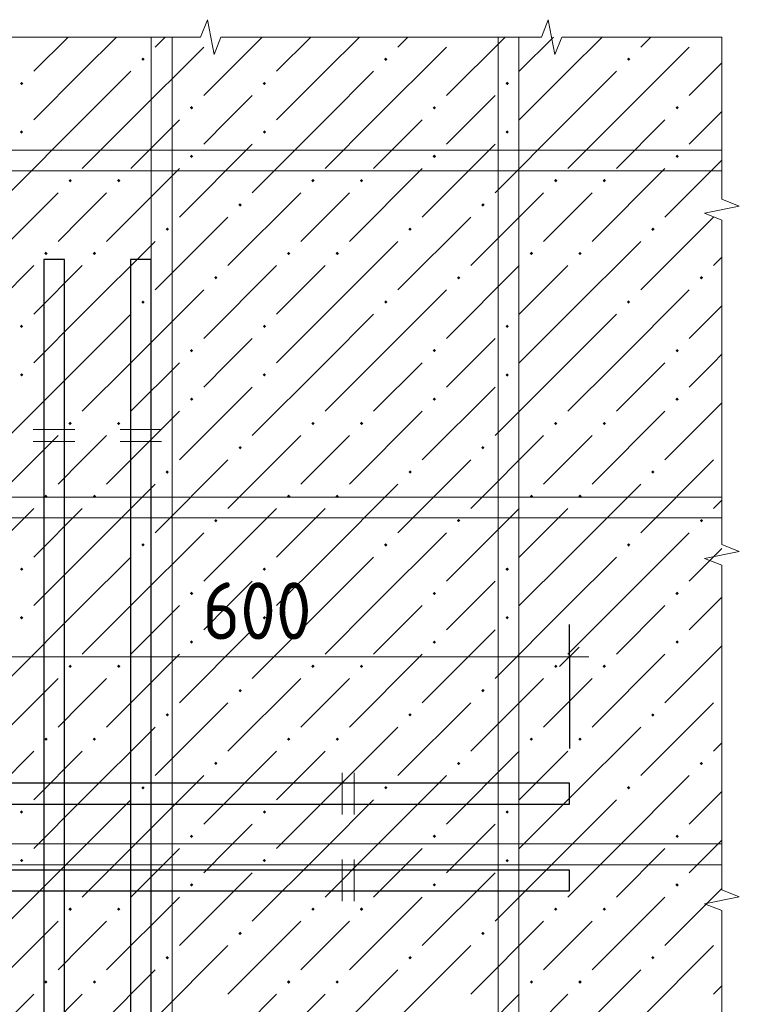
# Model space of a CAD drawing. Header units: millimetres. Extents: x 0 to 50400, y 0 to 35640.
# Tile 22 of 40: x 10157 to 13476, y 27555 to 32096. Entities that reach past the tile are written whole.
import ezdxf

# ---------------------------------------------------------------- set-up
doc = ezdxf.new("R2010")
doc.units = ezdxf.units.MM
doc.layers.add('Standard', color=7, linetype='Continuous', lineweight=25)
doc.layers.add('Размерная линия_ общее', color=7, linetype='Continuous', lineweight=13)
doc.styles.add('ISOCPEUR', font='txt')

msp = doc.modelspace()

# ---------------------------------------------------------------- hatches: boundary and pattern name
at = {"layer": 'Standard', "linetype": 'Continuous', "lineweight": 13, "transparency": 33554687}
for points in [[(10717.7, 31913.3), (10725.5, 31921.2), (10733.3, 31913.3), (10725.5, 31905.5)], [(11837.7, 31913.3), (11845.5, 31921.2), (11853.3, 31913.3), (11845.5, 31905.5)], [(12957.7, 31913.3), (12965.5, 31921.2), (12973.3, 31913.3), (12965.5, 31905.5)], [(10157.7, 31801.4), (10165.5, 31809.1), (10173.3, 31801.4), (10165.5, 31793.6)], [(11277.7, 31801.4), (11285.5, 31809.1), (11293.3, 31801.4), (11285.5, 31793.6)], [(12397.7, 31801.4), (12405.5, 31809.1), (12413.3, 31801.4), (12405.5, 31793.6)], [(10941.7, 31689.4), (10949.5, 31697.2), (10957.3, 31689.4), (10949.5, 31681.5)], [(12061.7, 31689.4), (12069.5, 31697.2), (12077.3, 31689.4), (12069.5, 31681.5)], [(13181.7, 31689.4), (13189.5, 31697.2), (13197.3, 31689.4), (13189.5, 31681.5)], [(10157.7, 31577.4), (10165.5, 31585.2), (10173.3, 31577.4), (10165.5, 31569.6)], [(11277.7, 31577.4), (11285.5, 31585.2), (11293.3, 31577.4), (11285.5, 31569.6)], [(12397.7, 31577.4), (12405.5, 31585.2), (12413.3, 31577.4), (12405.5, 31569.6)], [(10941.7, 31465.3), (10949.5, 31473.1), (10957.3, 31465.3), (10949.5, 31457.6)], [(12061.7, 31465.3), (12069.5, 31473.1), (12077.3, 31465.3), (12069.5, 31457.6)], [(13181.7, 31465.3), (13189.5, 31473.1), (13197.3, 31465.3), (13189.5, 31457.6)], [(10381.7, 31353.4), (10389.5, 31361.2), (10397.3, 31353.4), (10389.5, 31345.5)], [(10605.7, 31353.4), (10613.5, 31361.2), (10621.3, 31353.4), (10613.5, 31345.5)], [(11501.7, 31353.4), (11509.5, 31361.2), (11517.3, 31353.4), (11509.5, 31345.5)], [(11725.7, 31353.4), (11733.5, 31361.2), (11741.3, 31353.4), (11733.5, 31345.5)], [(12621.7, 31353.4), (12629.5, 31361.2), (12637.3, 31353.4), (12629.5, 31345.5)], [(12845.7, 31353.4), (12853.5, 31361.2), (12861.3, 31353.4), (12853.5, 31345.5)], [(11165.7, 31241.4), (11173.5, 31249.1), (11181.3, 31241.4), (11173.5, 31233.6)], [(12285.7, 31241.4), (12293.5, 31249.1), (12301.3, 31241.4), (12293.5, 31233.6)], [(10829.7, 31129.4), (10837.5, 31137.2), (10845.3, 31129.4), (10837.5, 31121.6)], [(11949.7, 31129.4), (11957.5, 31137.2), (11965.3, 31129.4), (11957.5, 31121.6)], [(13069.7, 31129.4), (13077.5, 31137.2), (13085.3, 31129.4), (13077.5, 31121.6)], [(10269.7, 31017.4), (10277.5, 31025.2), (10285.3, 31017.4), (10277.5, 31009.6)], [(10493.7, 31017.4), (10501.5, 31025.2), (10509.3, 31017.4), (10501.5, 31009.6)], [(11389.7, 31017.4), (11397.5, 31025.2), (11405.3, 31017.4), (11397.5, 31009.6)], [(11613.7, 31017.4), (11621.5, 31025.2), (11629.3, 31017.4), (11621.5, 31009.6)], [(12509.7, 31017.4), (12517.5, 31025.2), (12525.3, 31017.4), (12517.5, 31009.6)], [(12733.7, 31017.4), (12741.5, 31025.2), (12749.3, 31017.4), (12741.5, 31009.6)], [(11053.7, 30905.3), (11061.5, 30913.1), (11069.3, 30905.3), (11061.5, 30897.6)], [(12173.7, 30905.3), (12181.5, 30913.1), (12189.3, 30905.3), (12181.5, 30897.6)], [(13293.7, 30905.3), (13301.5, 30913.1), (13309.3, 30905.3), (13301.5, 30897.6)], [(10717.7, 30793.4), (10725.5, 30801.2), (10733.3, 30793.4), (10725.5, 30785.6)], [(11837.7, 30793.4), (11845.5, 30801.2), (11853.3, 30793.4), (11845.5, 30785.6)], [(12957.7, 30793.4), (12965.5, 30801.2), (12973.3, 30793.4), (12965.5, 30785.6)], [(10157.7, 30681.4), (10165.5, 30689.2), (10173.3, 30681.4), (10165.5, 30673.6)], [(11277.7, 30681.4), (11285.5, 30689.2), (11293.3, 30681.4), (11285.5, 30673.6)], [(12397.7, 30681.4), (12405.5, 30689.2), (12413.3, 30681.4), (12405.5, 30673.6)], [(10941.7, 30569.3), (10949.5, 30577.1), (10957.3, 30569.3), (10949.5, 30561.5)], [(12061.7, 30569.3), (12069.5, 30577.1), (12077.3, 30569.3), (12069.5, 30561.5)], [(13181.7, 30569.3), (13189.5, 30577.1), (13197.3, 30569.3), (13189.5, 30561.5)], [(10157.7, 30457.4), (10165.5, 30465.2), (10173.3, 30457.4), (10165.5, 30449.6)], [(11277.7, 30457.4), (11285.5, 30465.2), (11293.3, 30457.4), (11285.5, 30449.6)], [(12397.7, 30457.4), (12405.5, 30465.2), (12413.3, 30457.4), (12405.5, 30449.6)], [(10941.7, 30345.3), (10949.5, 30353.2), (10957.3, 30345.3), (10949.5, 30337.6)], [(12061.7, 30345.3), (12069.5, 30353.2), (12077.3, 30345.3), (12069.5, 30337.6)], [(13181.7, 30345.3), (13189.5, 30353.2), (13197.3, 30345.3), (13189.5, 30337.6)], [(10381.7, 30233.3), (10389.5, 30241.2), (10397.3, 30233.3), (10389.5, 30225.5)], [(10605.7, 30233.3), (10613.5, 30241.2), (10621.3, 30233.3), (10613.5, 30225.5)], [(11501.7, 30233.3), (11509.5, 30241.2), (11517.3, 30233.3), (11509.5, 30225.5)], [(11725.7, 30233.3), (11733.5, 30241.2), (11741.3, 30233.3), (11733.5, 30225.5)], [(12621.7, 30233.3), (12629.5, 30241.2), (12637.3, 30233.3), (12629.5, 30225.5)], [(12845.7, 30233.3), (12853.5, 30241.2), (12861.3, 30233.3), (12853.5, 30225.5)], [(11165.7, 30121.4), (11173.5, 30129.1), (11181.3, 30121.4), (11173.5, 30113.6)], [(12285.7, 30121.4), (12293.5, 30129.1), (12301.3, 30121.4), (12293.5, 30113.6)], [(10829.7, 30009.4), (10837.5, 30017.2), (10845.3, 30009.4), (10837.5, 30001.5)], [(11949.7, 30009.4), (11957.5, 30017.2), (11965.3, 30009.4), (11957.5, 30001.5)], [(13069.7, 30009.4), (13077.5, 30017.2), (13085.3, 30009.4), (13077.5, 30001.5)], [(10269.7, 29897.4), (10277.5, 29905.2), (10285.3, 29897.4), (10277.5, 29889.6)], [(10493.7, 29897.4), (10501.5, 29905.2), (10509.3, 29897.4), (10501.5, 29889.6)], [(11389.7, 29897.4), (11397.5, 29905.2), (11405.3, 29897.4), (11397.5, 29889.6)], [(11613.7, 29897.4), (11621.5, 29905.2), (11629.3, 29897.4), (11621.5, 29889.6)], [(12509.7, 29897.4), (12517.5, 29905.2), (12525.3, 29897.4), (12517.5, 29889.6)], [(12733.7, 29897.4), (12741.5, 29905.2), (12749.3, 29897.4), (12741.5, 29889.6)], [(11053.7, 29785.3), (11061.5, 29793.1), (11069.3, 29785.3), (11061.5, 29777.6)], [(12173.7, 29785.3), (12181.5, 29793.1), (12189.3, 29785.3), (12181.5, 29777.6)], [(13293.7, 29785.3), (13301.5, 29793.1), (13309.3, 29785.3), (13301.5, 29777.6)], [(10717.7, 29673.4), (10725.5, 29681.2), (10733.3, 29673.4), (10725.5, 29665.5)], [(11837.7, 29673.4), (11845.5, 29681.2), (11853.3, 29673.4), (11845.5, 29665.5)], [(12957.7, 29673.4), (12965.5, 29681.2), (12973.3, 29673.4), (12965.5, 29665.5)], [(10157.7, 29561.4), (10165.5, 29569.1), (10173.3, 29561.4), (10165.5, 29553.6)], [(11277.7, 29561.4), (11285.5, 29569.1), (11293.3, 29561.4), (11285.5, 29553.6)], [(12397.7, 29561.4), (12405.5, 29569.1), (12413.3, 29561.4), (12405.5, 29553.6)], [(10941.7, 29449.4), (10949.5, 29457.2), (10957.3, 29449.4), (10949.5, 29441.6)], [(12061.7, 29449.4), (12069.5, 29457.2), (12077.3, 29449.4), (12069.5, 29441.6)], [(13181.7, 29449.4), (13189.5, 29457.2), (13197.3, 29449.4), (13189.5, 29441.6)], [(10157.7, 29337.4), (10165.5, 29345.2), (10173.3, 29337.4), (10165.5, 29329.6)], [(11277.7, 29337.4), (11285.5, 29345.2), (11293.3, 29337.4), (11285.5, 29329.6)], [(12397.7, 29337.4), (12405.5, 29345.2), (12413.3, 29337.4), (12405.5, 29329.6)], [(10941.7, 29225.3), (10949.5, 29233.1), (10957.3, 29225.3), (10949.5, 29217.6)], [(12061.7, 29225.3), (12069.5, 29233.1), (12077.3, 29225.3), (12069.5, 29217.6)], [(13181.7, 29225.3), (13189.5, 29233.1), (13197.3, 29225.3), (13189.5, 29217.6)], [(10381.7, 29113.4), (10389.5, 29121.2), (10397.3, 29113.4), (10389.5, 29105.6)], [(10605.7, 29113.4), (10613.5, 29121.2), (10621.3, 29113.4), (10613.5, 29105.6)], [(11501.7, 29113.4), (11509.5, 29121.2), (11517.3, 29113.4), (11509.5, 29105.6)], [(11725.7, 29113.4), (11733.5, 29121.2), (11741.3, 29113.4), (11733.5, 29105.6)], [(12621.7, 29113.4), (12629.5, 29121.2), (12637.3, 29113.4), (12629.5, 29105.6)], [(12845.7, 29113.4), (12853.5, 29121.2), (12861.3, 29113.4), (12853.5, 29105.6)], [(11165.7, 29001.4), (11173.5, 29009.2), (11181.3, 29001.4), (11173.5, 28993.6)], [(12285.7, 29001.4), (12293.5, 29009.2), (12301.3, 29001.4), (12293.5, 28993.6)], [(10829.7, 28889.3), (10837.5, 28897.1), (10845.3, 28889.3), (10837.5, 28881.5)], [(11949.7, 28889.3), (11957.5, 28897.1), (11965.3, 28889.3), (11957.5, 28881.5)], [(13069.7, 28889.3), (13077.5, 28897.1), (13085.3, 28889.3), (13077.5, 28881.5)], [(10269.7, 28777.4), (10277.5, 28785.2), (10285.3, 28777.4), (10277.5, 28769.6)], [(10493.7, 28777.4), (10501.5, 28785.2), (10509.3, 28777.4), (10501.5, 28769.6)], [(11389.7, 28777.4), (11397.5, 28785.2), (11405.3, 28777.4), (11397.5, 28769.6)], [(11613.7, 28777.4), (11621.5, 28785.2), (11629.3, 28777.4), (11621.5, 28769.6)], [(12509.7, 28777.4), (12517.5, 28785.2), (12525.3, 28777.4), (12517.5, 28769.6)], [(12733.7, 28777.4), (12741.5, 28785.2), (12749.3, 28777.4), (12741.5, 28769.6)], [(11053.7, 28665.3), (11061.5, 28673.2), (11069.3, 28665.3), (11061.5, 28657.6)], [(12173.7, 28665.3), (12181.5, 28673.2), (12189.3, 28665.3), (12181.5, 28657.6)], [(13293.7, 28665.3), (13301.5, 28673.2), (13309.3, 28665.3), (13301.5, 28657.6)], [(10717.7, 28553.3), (10725.5, 28561.1), (10733.3, 28553.3), (10725.5, 28545.5)], [(11837.7, 28553.3), (11845.5, 28561.1), (11853.3, 28553.3), (11845.5, 28545.5)], [(12957.7, 28553.3), (12965.5, 28561.1), (12973.3, 28553.3), (12965.5, 28545.5)], [(10157.7, 28441.4), (10165.5, 28449.1), (10173.3, 28441.4), (10165.5, 28433.6)], [(11277.7, 28441.4), (11285.5, 28449.1), (11293.3, 28441.4), (11285.5, 28433.6)], [(12397.7, 28441.4), (12405.5, 28449.1), (12413.3, 28441.4), (12405.5, 28433.6)], [(10941.7, 28329.4), (10949.5, 28337.2), (10957.3, 28329.4), (10949.5, 28321.5)], [(12061.7, 28329.4), (12069.5, 28337.2), (12077.3, 28329.4), (12069.5, 28321.5)], [(13181.7, 28329.4), (13189.5, 28337.2), (13197.3, 28329.4), (13189.5, 28321.5)], [(10157.7, 28217.4), (10165.5, 28225.2), (10173.3, 28217.4), (10165.5, 28209.6)], [(11277.7, 28217.4), (11285.5, 28225.2), (11293.3, 28217.4), (11285.5, 28209.6)], [(12397.7, 28217.4), (12405.5, 28225.2), (12413.3, 28217.4), (12405.5, 28209.6)], [(10941.7, 28105.3), (10949.5, 28113.1), (10957.3, 28105.3), (10949.5, 28097.6)], [(12061.7, 28105.3), (12069.5, 28113.1), (12077.3, 28105.3), (12069.5, 28097.6)], [(13181.7, 28105.3), (13189.5, 28113.1), (13197.3, 28105.3), (13189.5, 28097.6)], [(10381.7, 27993.4), (10389.5, 28001.2), (10397.3, 27993.4), (10389.5, 27985.5)], [(10605.7, 27993.4), (10613.5, 28001.2), (10621.3, 27993.4), (10613.5, 27985.5)], [(11501.7, 27993.4), (11509.5, 28001.2), (11517.3, 27993.4), (11509.5, 27985.5)], [(11725.7, 27993.4), (11733.5, 28001.2), (11741.3, 27993.4), (11733.5, 27985.5)], [(12621.7, 27993.4), (12629.5, 28001.2), (12637.3, 27993.4), (12629.5, 27985.5)], [(12845.7, 27993.4), (12853.5, 28001.2), (12861.3, 27993.4), (12853.5, 27985.5)], [(11165.7, 27881.4), (11173.5, 27889.1), (11181.3, 27881.4), (11173.5, 27873.6)], [(12285.7, 27881.4), (12293.5, 27889.1), (12301.3, 27881.4), (12293.5, 27873.6)], [(10829.7, 27769.4), (10837.5, 27777.2), (10845.3, 27769.4), (10837.5, 27761.6)], [(11949.7, 27769.4), (11957.5, 27777.2), (11965.3, 27769.4), (11957.5, 27761.6)], [(13069.7, 27769.4), (13077.5, 27777.2), (13085.3, 27769.4), (13077.5, 27761.6)], [(10269.7, 27657.4), (10277.5, 27665.2), (10285.3, 27657.4), (10277.5, 27649.5)], [(10493.7, 27657.4), (10501.5, 27665.2), (10509.3, 27657.4), (10501.5, 27649.5)], [(11389.7, 27657.4), (11397.5, 27665.2), (11405.3, 27657.4), (11397.5, 27649.5)], [(11613.7, 27657.4), (11621.5, 27665.2), (11629.3, 27657.4), (11621.5, 27649.5)], [(12509.7, 27657.4), (12517.5, 27665.2), (12525.3, 27657.4), (12517.5, 27649.5)], [(12733.7, 27657.4), (12741.5, 27665.2), (12749.3, 27657.4), (12741.5, 27649.5)]]:
    msp.add_hatch(color=7, dxfattribs=at).paths.add_polyline_path(points, flags=16)

# ---------------------------------------------------------------- linework, layer by layer
at = {"layer": 'Standard', "color": 7, "linetype": 'Continuous', "lineweight": 13, "transparency": 33554687}
for p, q in [((10990.9, 32015.5), (11022.3, 32095.5)), ((11022.3, 32095.5), (11053.8, 31935.5)), ((12563.1, 32015.5), (12594.5, 32095.5)), ((12594.5, 32095.5), (12626, 31935.5)), ((9513, 32015.5), (10251.9, 32015.5)), ((10251.9, 32015.5), (10990.9, 32015.5)), ((11053.8, 31935.5), (11085.2, 32015.5)), ((11085.2, 32015.5), (11824.1, 32015.5)), ((11824.1, 32015.5), (12563.1, 32015.5)), ((12626, 31935.5), (12657.4, 32015.5)), ((12657.4, 32015.5), (13396.3, 32015.5)), ((13396.3, 32015.5), (13396.3, 32015.5)), ((13396.3, 32015.5), (13396.3, 31267.1)), ((13396.3, 31267.1), (13476.3, 31235.2)), ((13476.3, 31235.2), (13316.3, 31203.4)), ((13316.3, 31203.4), (13396.3, 31171.5)), ((13396.3, 31171.5), (13396.3, 30423.1)), ((13396.3, 30423.1), (13396.3, 29674.7)), ((10411.6, 30205.9), (10219.5, 30205.9)), ((10811.6, 30205.9), (10619.5, 30205.9)), ((10411.6, 30149.9), (10219.5, 30149.9)), ((10811.6, 30149.9), (10619.5, 30149.9)), ((13396.3, 29674.7), (13476.3, 29642.8)), ((13476.3, 29642.8), (13316.3, 29611)), ((13316.3, 29611), (13396.3, 29579.1)), ((13396.3, 29579.1), (13396.3, 28830.7)), ((13396.3, 28830.7), (13396.3, 28082.3)), ((11644.3, 28429.9), (11644.3, 28621.9)), ((11700.3, 28429.9), (11700.3, 28621.9)), ((11644.3, 28029.9), (11644.3, 28221.9)), ((11700.3, 28029.9), (11700.3, 28221.9)), ((13396.3, 28082.3), (13476.3, 28050.4)), ((13476.3, 28050.4), (13316.3, 28018.6)), ((13316.3, 28018.6), (13396.3, 27986.7)), ((13396.3, 27986.7), (13396.3, 27238.3))]:
    msp.add_line(p, q, dxfattribs=at)
at = {"layer": 'Standard', "color": 254, "linetype": 'Continuous', "lineweight": 13, "transparency": 33554687}
for p, q in [((10379.6, 32015.5), (10221.5, 31857.4)), ((10445.5, 31857.4), (10603.6, 32015.5)), ((10827.6, 32015.5), (10781.5, 31969.4)), ((11275.6, 32015.5), (11005.5, 31745.3)), ((11499.6, 32015.5), (11341.5, 31857.4)), ((11565.5, 31857.4), (11723.6, 32015.5)), ((11947.6, 32015.5), (11901.5, 31969.4)), ((12395.6, 32015.5), (12125.5, 31745.3)), ((12619.6, 32015.5), (12461.5, 31857.4)), ((12685.5, 31857.4), (12843.6, 32015.5)), ((13067.6, 32015.5), (13021.5, 31969.4)), ((10669.5, 31633.4), (11005.5, 31969.4)), ((11789.5, 31633.4), (12125.5, 31969.4)), ((12909.5, 31633.4), (13245.5, 31969.4)), ((13396.3, 31896.2), (13245.5, 31745.3)), ((10445.5, 31857.4), (10221.5, 31633.4)), ((10669.5, 31857.4), (10445.5, 31633.4)), ((11565.5, 31857.4), (11341.5, 31633.4)), ((11789.5, 31857.4), (11565.5, 31633.4)), ((12685.5, 31857.4), (12461.5, 31633.4)), ((12909.5, 31857.4), (12685.5, 31633.4)), ((11117.5, 31633.4), (11229.5, 31745.3)), ((12237.5, 31633.4), (12349.5, 31745.3)), ((13357.5, 31633.4), (13396.3, 31672.2)), ((10445.5, 31633.4), (10109.5, 31297.4)), ((10669.5, 31633.4), (10445.5, 31409.3)), ((10893.5, 31633.4), (10669.5, 31409.3)), ((11005.5, 31521.4), (11117.5, 31633.4)), ((11565.5, 31633.4), (11229.5, 31297.4)), ((11789.5, 31633.4), (11565.5, 31409.3)), ((12013.5, 31633.4), (11789.5, 31409.3)), ((12125.5, 31521.4), (12237.5, 31633.4)), ((12685.5, 31633.4), (12349.5, 31297.4)), ((12909.5, 31633.4), (12685.5, 31409.3)), ((13133.5, 31633.4), (12909.5, 31409.3)), ((13245.5, 31521.4), (13357.5, 31633.4)), ((11229.5, 31521.4), (10893.5, 31185.3)), ((12349.5, 31521.4), (12013.5, 31185.3)), ((13396.3, 31448.2), (13133.5, 31185.3)), ((10893.5, 31409.3), (10557.5, 31073.3)), ((12013.5, 31409.3), (11677.5, 31073.3)), ((13133.5, 31409.3), (12797.5, 31073.3)), ((10333.5, 31297.4), (9997.5, 30961.4)), ((10445.5, 31185.3), (10557.5, 31297.4)), ((11453.5, 31297.4), (11117.5, 30961.4)), ((11565.5, 31185.3), (11677.5, 31297.4)), ((12573.5, 31297.4), (12237.5, 30961.4)), ((12685.5, 31185.3), (12797.5, 31297.4)), ((10333.5, 31073.3), (10445.5, 31185.3)), ((11117.5, 31185.3), (10781.5, 30849.4)), ((11453.5, 31073.3), (11565.5, 31185.3)), ((12237.5, 31185.3), (11901.5, 30849.4)), ((12573.5, 31073.3), (12685.5, 31185.3)), ((13357.5, 31185.3), (13021.5, 30849.4)), ((10445.5, 30737.4), (10781.5, 31073.3)), ((11565.5, 30737.4), (11901.5, 31073.3)), ((12685.5, 30737.4), (13021.5, 31073.3)), ((13396.3, 31000.2), (13357.5, 30961.4)), ((10221.5, 30961.4), (9885.5, 30625.3)), ((10445.5, 30961.4), (10221.5, 30737.4)), ((11341.5, 30961.4), (11005.5, 30625.3)), ((11565.5, 30961.4), (11341.5, 30737.4)), ((12461.5, 30961.4), (12125.5, 30625.3)), ((12685.5, 30961.4), (12461.5, 30737.4)), ((10669.5, 30513.4), (11005.5, 30849.4)), ((11789.5, 30513.4), (12125.5, 30849.4)), ((12909.5, 30513.4), (13245.5, 30849.4)), ((13396.3, 30776.2), (13245.5, 30625.3)), ((10445.5, 30737.4), (10221.5, 30513.4)), ((10669.5, 30737.4), (10445.5, 30513.4)), ((11565.5, 30737.4), (11341.5, 30513.4)), ((11789.5, 30737.4), (11565.5, 30513.4)), ((12685.5, 30737.4), (12461.5, 30513.4)), ((12909.5, 30737.4), (12685.5, 30513.4)), ((11117.5, 30513.4), (11229.5, 30625.3)), ((12237.5, 30513.4), (12349.5, 30625.3)), ((13357.5, 30513.4), (13396.3, 30552.2)), ((10445.5, 30513.4), (10109.5, 30177.4)), ((10669.5, 30513.4), (10445.5, 30289.4)), ((10893.5, 30513.4), (10669.5, 30289.4)), ((11005.5, 30401.4), (11117.5, 30513.4)), ((11565.5, 30513.4), (11229.5, 30177.4)), ((11789.5, 30513.4), (11565.5, 30289.4)), ((12013.5, 30513.4), (11789.5, 30289.4)), ((12125.5, 30401.4), (12237.5, 30513.4)), ((12685.5, 30513.4), (12349.5, 30177.4)), ((12909.5, 30513.4), (12685.5, 30289.4)), ((13133.5, 30513.4), (12909.5, 30289.4)), ((13245.5, 30401.4), (13357.5, 30513.4)), ((11229.5, 30401.4), (10893.5, 30065.3)), ((12349.5, 30401.4), (12013.5, 30065.3)), ((10893.5, 30289.4), (10557.5, 29953.4)), ((12013.5, 30289.4), (11677.5, 29953.4)), ((13133.5, 30289.4), (12797.5, 29953.4)), ((13396.3, 30328.2), (13133.5, 30065.3)), ((10333.5, 30177.4), (9997.5, 29841.4)), ((10445.5, 30065.3), (10557.5, 30177.4)), ((11453.5, 30177.4), (11117.5, 29841.4)), ((11565.5, 30065.3), (11677.5, 30177.4)), ((12573.5, 30177.4), (12237.5, 29841.4)), ((12685.5, 30065.3), (12797.5, 30177.4)), ((10333.5, 29953.4), (10445.5, 30065.3)), ((11117.5, 30065.3), (10781.5, 29729.3)), ((11453.5, 29953.4), (11565.5, 30065.3)), ((12237.5, 30065.3), (11901.5, 29729.3)), ((12573.5, 29953.4), (12685.5, 30065.3)), ((13357.5, 30065.3), (13021.5, 29729.3)), ((10445.5, 29617.4), (10781.5, 29953.4)), ((11565.5, 29617.4), (11901.5, 29953.4)), ((12685.5, 29617.4), (13021.5, 29953.4)), ((13396.3, 29880.2), (13357.5, 29841.4)), ((10221.5, 29841.4), (9885.5, 29505.3)), ((10445.5, 29841.4), (10221.5, 29617.4)), ((11341.5, 29841.4), (11005.5, 29505.3)), ((11565.5, 29841.4), (11341.5, 29617.4)), ((12461.5, 29841.4), (12125.5, 29505.3)), ((12685.5, 29841.4), (12461.5, 29617.4)), ((10669.5, 29393.3), (11005.5, 29729.3)), ((11789.5, 29393.3), (12125.5, 29729.3)), ((12909.5, 29393.3), (13245.5, 29729.3)), ((13396.3, 29656.2), (13245.5, 29505.3)), ((10445.5, 29617.4), (10221.5, 29393.3)), ((10669.5, 29617.4), (10445.5, 29393.3)), ((11565.5, 29617.4), (11341.5, 29393.3)), ((11789.5, 29617.4), (11565.5, 29393.3)), ((12685.5, 29617.4), (12461.5, 29393.3)), ((12909.5, 29617.4), (12685.5, 29393.3)), ((11117.5, 29393.3), (11229.5, 29505.3)), ((12237.5, 29393.3), (12349.5, 29505.3)), ((13357.5, 29393.3), (13396.3, 29432.2)), ((10445.5, 29393.3), (10109.5, 29057.4)), ((10669.5, 29393.3), (10445.5, 29169.4)), ((10893.5, 29393.3), (10669.5, 29169.4)), ((11005.5, 29281.4), (11117.5, 29393.3)), ((11565.5, 29393.3), (11229.5, 29057.4)), ((11789.5, 29393.3), (11565.5, 29169.4)), ((12013.5, 29393.3), (11789.5, 29169.4)), ((12125.5, 29281.4), (12237.5, 29393.3)), ((12685.5, 29393.3), (12349.5, 29057.4)), ((12909.5, 29393.3), (12685.5, 29169.4)), ((13133.5, 29393.3), (12909.5, 29169.4)), ((13245.5, 29281.4), (13357.5, 29393.3)), ((11229.5, 29281.4), (10893.5, 28945.3)), ((12349.5, 29281.4), (12013.5, 28945.3)), ((13396.3, 29208.2), (13133.5, 28945.3)), ((10893.5, 29169.4), (10557.5, 28833.4)), ((12013.5, 29169.4), (11677.5, 28833.4)), ((13133.5, 29169.4), (12797.5, 28833.4)), ((10333.5, 29057.4), (9997.5, 28721.4)), ((10445.5, 28945.3), (10557.5, 29057.4)), ((11453.5, 29057.4), (11117.5, 28721.4)), ((11565.5, 28945.3), (11677.5, 29057.4)), ((12573.5, 29057.4), (12237.5, 28721.4)), ((12685.5, 28945.3), (12797.5, 29057.4)), ((10333.5, 28833.4), (10445.5, 28945.3)), ((11117.5, 28945.3), (10781.5, 28609.4)), ((11453.5, 28833.4), (11565.5, 28945.3)), ((12237.5, 28945.3), (11901.5, 28609.4)), ((12573.5, 28833.4), (12685.5, 28945.3)), ((13357.5, 28945.3), (13021.5, 28609.4)), ((10445.5, 28497.4), (10781.5, 28833.4)), ((11565.5, 28497.4), (11901.5, 28833.4)), ((12685.5, 28497.4), (13021.5, 28833.4)), ((13396.3, 28760.2), (13357.5, 28721.4)), ((10221.5, 28721.4), (9885.5, 28385.3)), ((10445.5, 28721.4), (10221.5, 28497.4)), ((11341.5, 28721.4), (11005.5, 28385.3)), ((11565.5, 28721.4), (11341.5, 28497.4)), ((12461.5, 28721.4), (12125.5, 28385.3)), ((12685.5, 28721.4), (12461.5, 28497.4)), ((10669.5, 28273.4), (11005.5, 28609.4)), ((11789.5, 28273.4), (12125.5, 28609.4)), ((12909.5, 28273.4), (13245.5, 28609.4)), ((13396.3, 28536.2), (13245.5, 28385.3)), ((10445.5, 28497.4), (10221.5, 28273.4)), ((10669.5, 28497.4), (10445.5, 28273.4)), ((11565.5, 28497.4), (11341.5, 28273.4)), ((11789.5, 28497.4), (11565.5, 28273.4)), ((12685.5, 28497.4), (12461.5, 28273.4)), ((12909.5, 28497.4), (12685.5, 28273.4)), ((11117.5, 28273.4), (11229.5, 28385.3)), ((12237.5, 28273.4), (12349.5, 28385.3)), ((13357.5, 28273.4), (13396.3, 28312.2)), ((10445.5, 28273.4), (10109.5, 27937.4)), ((10669.5, 28273.4), (10445.5, 28049.3)), ((10893.5, 28273.4), (10669.5, 28049.3)), ((11005.5, 28161.4), (11117.5, 28273.4)), ((11565.5, 28273.4), (11229.5, 27937.4)), ((11789.5, 28273.4), (11565.5, 28049.3)), ((12013.5, 28273.4), (11789.5, 28049.3)), ((12125.5, 28161.4), (12237.5, 28273.4)), ((12685.5, 28273.4), (12349.5, 27937.4)), ((12909.5, 28273.4), (12685.5, 28049.3)), ((13133.5, 28273.4), (12909.5, 28049.3)), ((13245.5, 28161.4), (13357.5, 28273.4)), ((11229.5, 28161.4), (10893.5, 27825.3)), ((12349.5, 28161.4), (12013.5, 27825.3)), ((13396.3, 28088.2), (13133.5, 27825.3)), ((10893.5, 28049.3), (10557.5, 27713.3)), ((12013.5, 28049.3), (11677.5, 27713.3)), ((13133.5, 28049.3), (12797.5, 27713.3)), ((10333.5, 27937.4), (9997.5, 27601.4)), ((10445.5, 27825.3), (10557.5, 27937.4)), ((11453.5, 27937.4), (11117.5, 27601.4)), ((11565.5, 27825.3), (11677.5, 27937.4)), ((12573.5, 27937.4), (12237.5, 27601.4)), ((12685.5, 27825.3), (12797.5, 27937.4)), ((10333.5, 27713.3), (10445.5, 27825.3)), ((11117.5, 27825.3), (10781.5, 27489.4)), ((11453.5, 27713.3), (11565.5, 27825.3)), ((12237.5, 27825.3), (11901.5, 27489.4)), ((12573.5, 27713.3), (12685.5, 27825.3)), ((13357.5, 27825.3), (13021.5, 27489.4)), ((10445.5, 27377.4), (10781.5, 27713.3)), ((11565.5, 27377.4), (11901.5, 27713.3)), ((12685.5, 27377.4), (13021.5, 27713.3)), ((13396.3, 27640.2), (13357.5, 27601.4)), ((10221.5, 27601.4), (9885.5, 27265.3)), ((10445.5, 27601.4), (10221.5, 27377.4)), ((11341.5, 27601.4), (11005.5, 27265.3)), ((11565.5, 27601.4), (11341.5, 27377.4)), ((12461.5, 27601.4), (12125.5, 27265.3)), ((12685.5, 27601.4), (12461.5, 27377.4))]:
    msp.add_line(p, q, dxfattribs=at)
at = {"layer": 'Standard', "color": 7, "linetype": 'Continuous', "lineweight": 25, "transparency": 33554687}
for p, q in [((10267.6, 30989.9), (10267.6, 25645.9)), ((10667.5, 30989.9), (10667.5, 25645.9)), ((12692.3, 28573.9), (7107.6, 28573.9)), ((12692.3, 28173.9), (7107.6, 28173.9))]:
    msp.add_line(p, q, dxfattribs=at)
at = {"layer": 'Standard', "color": 7, "linetype": 'Continuous', "lineweight": 13, "transparency": 33554687}
for points in [[(10859.5, 32015.5), (10859.5, 25645.9), (10763.5, 25645.9), (10763.5, 32015.5), (10859.5, 32015.5)], [(12459.6, 32015.5), (12459.6, 25645.9), (12363.6, 25645.9), (12363.6, 32015.5), (12459.6, 32015.5)], [(7107.6, 31397.9), (13396.3, 31397.9), (13396.3, 31493.9), (7107.6, 31493.9), (7107.6, 31397.9)], [(7107.6, 29797.9), (13396.3, 29797.9), (13396.3, 29893.9), (7107.6, 29893.9), (7107.6, 29797.9)], [(7107.6, 28197.9), (13396.3, 28197.9), (13396.3, 28293.9), (7107.6, 28293.9), (7107.6, 28197.9)]]:
    msp.add_lwpolyline(points, dxfattribs=at)
at = {"layer": 'Standard', "color": 7, "linetype": 'Continuous', "lineweight": 25, "transparency": 33554687}
for points in [[(10363.5, 25645.9), (10363.5, 30989.9), (10267.6, 30989.9)], [(10763.5, 25645.9), (10763.5, 30989.9), (10667.5, 30989.9)], [(7107.6, 28477.9), (12692.3, 28477.9), (12692.3, 28573.9)], [(7107.6, 28077.9), (12692.3, 28077.9), (12692.3, 28173.9)]]:
    msp.add_lwpolyline(points, dxfattribs=at)
at = {"layer": 'Размерная линия_ общее', "color": 253, "linetype": 'Continuous', "lineweight": -3, "true_color": 0xa0a0a0, "transparency": 33554687}
for q in [(12692.3, 29306.9), (12692.3, 29006.9), (12692.3, 28733.9)]:
    msp.add_line((12692.3, 29156.9), q, dxfattribs=at)
at = {"layer": 'Размерная линия_ общее', "color": 7, "linetype": 'Continuous', "lineweight": 25, "transparency": 33554687}
msp.add_line((12647.3, 29111.9), (12737.3, 29201.9), dxfattribs=at)
at = {"layer": 'Размерная линия_ общее', "color": 7, "linetype": 'Continuous', "lineweight": 13, "transparency": 33554687}
for p, q in [((9835.5, 29156.9), (12692.3, 29156.9)), ((12692.3, 29156.9), (12782.3, 29156.9))]:
    msp.add_line(p, q, dxfattribs=at)

# ---------------------------------------------------------------- texts
at = {"layer": 'Размерная линия_ общее', "color": 7, "linetype": 'Continuous', "lineweight": 25, "transparency": 33554687, "insert": (11000, 29236.9), "char_height": 264, "width": 674.377, "attachment_point": 7, "style": 'ISOCPEUR'}
msp.add_mtext('\\W0.91;600', dxfattribs=at)

doc.saveas('drawing.dxf')
